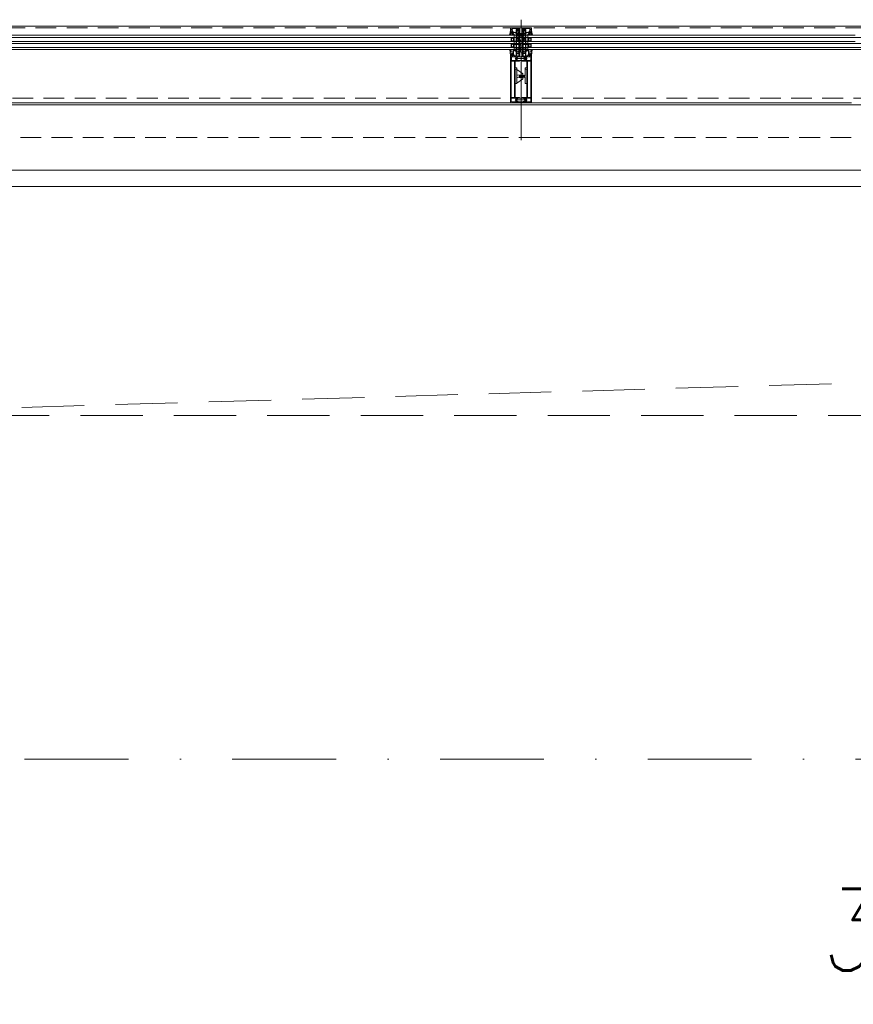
# Model space of a CAD drawing. Header units: millimetres. Extents: x 213386 to 506888, y 183055 to 450952.
# Tile 237 of 256: x 374327 to 376876, y 304983 to 307992. Entities that reach past the tile are written whole.
import ezdxf

# ---------------------------------------------------------------- set-up
doc = ezdxf.new("R2010")
doc.units = ezdxf.units.MM
doc.linetypes.add('ČERCHOVANÁ', pattern=[25.4, 12.7, -6.35, 0, -6.35])
doc.linetypes.add('ČÁRKOVANÁ', pattern=[19.05, 12.7, -6.35])
for name, color, linetype, lineweight in [('FASÁDA DETAILNÍ', 255, 'Continuous', 0), ('KOTY', 255, 'Continuous', 0), ('NOVA', 255, 'Continuous', 0), ('OSY', 255, 'Continuous', 0), ('POPIS2', 255, 'Continuous', 0), ('TENKA', 255, 'Continuous', 0)]:
    doc.layers.add(name, color=color, linetype=linetype, lineweight=lineweight)
doc.layers.add('PLOCHY K PRONÁJMU', color=255, linetype='Continuous', lineweight=0, plot=False)
doc.layers.get('KOTY').off()
doc.styles.add('CS-ROMANS', font='romans.shx', dxfattribs={"width": 0.75, "oblique": 5})

# ---------------------------------------------------------------- blocks, each defined once
blk = doc.blocks.new('NOVÁ PODLAHA')
at = {"layer": 'NOVA', "linetype": 'ČÁRKOVANÁ', "ltscale": 15}
blk.add_line((0, 22050), (25700, 22800), dxfattribs=at)
at = {"layer": 'NOVA'}
blk.add_line((500, 22800), (25200, 22800), dxfattribs=at)
blk.add_lwpolyline([(0, 16457.5), (0, 22800), (25700, 22800), (25700, 16457.5)], dxfattribs=at)
at = {"layer": 'NOVA', "linetype": 'ČÁRKOVANÁ', "ltscale": 15}
blk.add_lwpolyline([(750, 22050), (24950, 22050), (24950, 750), (750, 750)], close=True, dxfattribs=at)
blk = doc.blocks.new('244748_a')
blk.add_lwpolyline([(8.3, -1.7, 0.082248), (6.3, -0.9, -1.09695), (6.9, -0.1, -0.315353), (11.3, -5.2, -0.480529), (10.9, -5.6), (4.3, -5.6), (4.1, -5.5), (-16.5, -5.5), (-16.7, -5.6), (-20.4, -5.6, 0.574019), (-21.9, -4.8), (-23, -5.4, 0.524827), (-23, -5.9), (-21.9, -6.5, 0.574021), (-20.4, -5.7), (-16.7, -5.7), (-16.5, -5.9), (4.1, -5.9), (4.3, -5.7), (10.9, -5.7, -0.480529), (11.3, -6.1, -0.326229), (6.9, -11.1, -1.09695), (6.3, -10.3, 0.081457), (8.3, -9.6, 0.599203), (7.5, -8.1), (5.5, -8.1, 0.198965), (5.2, -8.2), (2.2, -11.2), (0.9, -12, -0.738038), (0.5, -11.6), (0.9, -11, 1), (0.3, -10.7), (0, -11.3), (-1, -11.3, 0.619205), (-1.4, -12.1), (-1.3, -12.4, -0.808139), (-2, -13), (-3.6, -11.4, 0.198906), (-4.3, -11.2), (-15, -11.2, -0.198936), (-16.8, -10.4), (-19, -8.2, 0.198942), (-19.3, -8.1), (-20.7, -8.1, 0.500217), (-21.1, -8.7, 0.122037), (-18.5, -10.3, -1.093735), (-19.1, -11.1, -0.240768), (-23.7, -6.1, -0.106226), (-23.7, -5.2, -0.256232), (-19, -0.1, -1.093735), (-18.4, -0.9, 0.116856), (-21.1, -2.6, 0.500217), (-20.7, -3.3), (-19.3, -3.3, 0.198942), (-19, -3.1), (-16.8, -0.9, -0.198936), (-15, -0.2), (-4.3, -0.2, 0.198907), (-3.6, 0.1), (-2, 1.7, -0.808139), (-1.3, 1.1), (-1.4, 0.8, 0.619205), (-1, 0), (0, 0), (0.3, -0.6, 1), (0.9, -0.3), (0.5, 0.3, -0.738038), (0.9, 0.7), (2.2, -0.2), (5.2, -3.1, 0.198965), (5.5, -3.3), (7.5, -3.3, 0.599203)], format="xyb", close=True)
blk = doc.blocks.new('236134_0100_s_v')
for points in [[(22.8, -23), (22.8, -5), (42, -5, 0.414214), (43, -4), (43, -1, 0.414214), (42, 0), (1, 0, 0.414214), (0, -1), (0, -4, 0.414214), (1, -5), (20.2, -5), (20.2, -23)], [(15, -5, -0.414214), (19, -9), (19, -16.6, 0.165764), (19.5, -23), (23.5, -23, 0.165764), (24, -16.6), (24, -9, -0.414214), (28, -5)]]:
    blk.add_lwpolyline(points, format="xyb")
blk = doc.blocks.new('236134_0200_s_v')
blk.add_lwpolyline([(42, 5), (1, 5, 0.414214), (0, 4), (0, 1, 0.414214), (1, 0), (42, 0, 0.414214), (43, 1), (43, 4, 0.414214)], format="xyb", close=True)
for points in [[(19.6, 5, -0.41166), (17.6, 7), (17.4, 22.2, 0.344217), (17.1, 22.7), (16, 23), (14, 23, 0.240828), (13.2, 22.6), (0.2, 4.6)], [(23.4, 5, 0.41166), (25.4, 7), (25.6, 22.2, -0.344217), (25.9, 22.7), (27, 23), (29, 23, -0.240828), (29.8, 22.6), (42.8, 4.6)]]:
    blk.add_lwpolyline(points, format="xyb")
blk = doc.blocks.new('284336')
for points in [[(-0.7, -9.6), (-10, -9.6, 0.414511), (-10.5, -10.1), (-10.5, -15.5, -1), (-11.7, -15.5), (-11.7, -9.6), (-12.7, -8.9, -0.668884), (-12.6, -8.2), (-12, -8, 0.766384), (-12, -7.2), (-12.6, -7, -0.76831), (-12.6, -6.2), (-12, -6, 0.766384), (-12, -5.2), (-12.6, -5, -0.76831), (-12.6, -4.2), (-12, -4, 0.766384), (-12, -3.2), (-12.6, -3, -0.877523), (-12.5, -2.2), (-12.1, -2.2, 0.698129), (-11.8, -1.5, -0.220231), (-12.9, 0.8), (-12.9, 3.5, -0.157143), (-12.8, 3.7), (-12.7, 3.4, -0.067482), (-12.5, 2.5, 0.393136), (-8.7, -1), (-6.1, -1, -0.414214), (-5.6, -1.5), (-5.6, -2.2, -0.267949), (-5.9, -2.6), (-6.4, -2.9, 0.267949), (-6.6, -3.4), (-6.6, -5.8, 0.267949), (-6.4, -6.3), (-5.9, -6.6, -0.267949), (-5.6, -7), (-5.6, -8.1, 0.414215), (-5.1, -8.6), (-0.4, -8.6), (-0.4, -9.3, -0.414212), (-0.7, -9.6)], [(-0.4, 0), (-0.4, -2, 0.990243), (-0.4, -3), (0.9, -3, 0.414214), (1.2, -2.7), (1.2, -2.6, -0.668123), (1.7, -2.4), (2.7, -3.4, -0.199004), (2.9, -3.8), (2.9, -5.4, -0.199038), (2.7, -5.8), (1.7, -6.8, -0.668191), (1.2, -6.6), (1.2, -6.5, 0.414214), (0.9, -6.2), (-0.4, -6.2, 0.990269), (-0.4, -7.2), (-0.4, -8.6), (-5.1, -8.6, -0.414215), (-5.6, -8.1), (-5.6, -7, 0.267949), (-5.8, -6.6), (-6.3, -6.3, -0.267949), (-6.6, -5.8), (-6.6, -3.4, -0.267949), (-6.3, -3), (-5.8, -2.7, 0.267949), (-5.6, -2.2), (-5.6, -1.5, 0.414214), (-6.1, -1), (-8.7, -1, -0.393156), (-12.5, 2.5, 0.067572), (-12.7, 3.4), (-12.8, 3.7, -0.637545), (-12.1, 3.5), (-11.9, 2.5, 0.344315), (-10.1, 0.9), (0, 0.4, -0.406913), (0.4, 0), (-0.4, 0)], [(1.7, -4.3, 0.414235), (1.2, -3.8), (-0.7, -3.8, 0.414214), (-1.2, -4.3), (-1.2, -4.9, 0.414214), (-0.7, -5.4), (1.2, -5.4, 0.414235), (1.7, -4.9), (1.7, -4.3)]]:
    blk.add_lwpolyline(points, format="xyb", close=True)
blk = doc.blocks.new('433270')
blk.add_lwpolyline([(1, 0, 0.414364), (0, -1), (0, -1.4, 0.255924), (0.2, -1.8, -0.547723), (0.2, -3.2, 0.255924), (0, -3.6), (0, -14.6, 0.414214), (0.3, -14.9), (1.2, -14.9, 0.414214), (1.7, -14.4), (1.7, -10.3, -0.414214), (2, -10), (6, -10, 0.414248), (7, -9), (7, -7.7, 0.414179), (6.5, -7.2), (5.7, -7.2, 0.414232), (5.4, -7.5), (5.4, -8.2, -0.414198), (5.1, -8.5), (2.8, -8.5, -0.414204), (1.8, -7.5), (1.8, -4.5, -0.147432), (2, -3.9, 0.147461), (2.4, -2.5), (2.4, -2.3, -0.414214), (2.9, -1.8), (21.9, -1.8, -0.668178), (22.2, -2.7), (22.2, -2.7, 1), (21.6, -3.3), (21.5, -3.4, 0.198912), (21.4, -3.7), (21.4, -4, 0.414214), (22.1, -4.7), (22.4, -4.7, 0.576988), (22.6, -4.3, -0.311246), (24.6, -4.3, 0.576988), (24.8, -4.7), (25.3, -4.7, -0.260065), (25.3, -6.6), (24.8, -6.6, 0.576988), (24.6, -7.1, -0.311246), (22.6, -7.1, 0.576988), (22.4, -6.6), (22.1, -6.6, 0.414214), (21.4, -7.3), (21.4, -7.6, 0.267949), (21.6, -8), (21.9, -8.2, -0.637047), (21.7, -10), (19.8, -10.7, 0.315299), (19.5, -11.2), (19.5, -11.5, 0.520567), (20.2, -12), (22.8, -11, -0.520567), (23.5, -11.5), (23.5, -12.5, 0.414062), (24, -13), (25, -13, 0.414186), (25.5, -12.5), (25.5, -11.5, -0.414182), (26, -11), (27, -11, 0.414214), (27.5, -10.5), (27.5, -0.5, 0.414214), (27, 0), (1, 0)], format="xyb", close=True)
blk = doc.blocks.new('284325')
for points in [[(0.8, -5.2, -0.560316), (0.9, -4.7), (1.9, -4.4, 0.3153), (2.1, -4.1), (2.1, -1.9, 0.451558), (1.8, -1.6), (0.9, -1.7, -0.399586), (0.6, -1.5), (0.3, -0.1, -0.415977), (0.5, 0.3, 0.024107), (6.1, 1.2, 0.076636), (9, 2.3, -0.577615), (10.8, 1.3), (10, 1.4, 0.283171), (9.1, 0.9, -0.168429), (7.1, -0.7), (5.9, -1.2, 0.315302), (5.2, -2.1), (5.2, -4.2, 0.269719), (6.8, -6.8, -0.194797), (10.2, -11.5, -0.342663), (9.2, -11.2, 0.119207), (5.4, -7.6, 0.578571), (3.6, -8.6), (3.6, -11.8, 0.176415), (6.2, -18.7, -1), (5.2, -19.5, -0.176415), (2.4, -11.8), (2.4, -8.9, 0.208286), (0.8, -5.2)], [(9, -6.7), (10.3, -8.8, -0.134555), (10.8, -10.6, -0.339795), (10.2, -11.5, 0.194788), (6.8, -6.8, -0.269736), (5.2, -4.2), (5.2, -2.1, -0.315302), (5.9, -1.2), (7.1, -0.7, 0.168429), (9.1, 0.9, -0.283167), (10, 1.4), (10.8, 1.3), (10.8, -0.7, -0.070852), (10.7, -1.3), (9.9, -3.9, -0.241839), (9.1, -4.8), (7.9, -5.2, 0.836024), (8.1, -6.2), (8.1, -6.2, -0.255349), (9, -6.7)]]:
    blk.add_lwpolyline(points, format="xyb", close=True)
blk = doc.blocks.new('288126')
for points in [[(-16.5, 0), (16.5, 0)], [(-21.4, -6.3), (-17.8, -3.7)], [(-14.7, -4.5), (-19.9, -8.3)], [(-17, -2.1), (-17, -0.5)], [(-8.8, -4.3), (-14.1, -4.3)], [(-11, -6.3), (-8.7, -4.7)], [(-4.3, -4.5), (-9.5, -8.3)], [(1.8, -4.3), (-3.7, -4.3)], [(-0.4, -6.4), (1.9, -4.7)], [(6.3, -4.5), (1.1, -8.4)], [(12.2, -4.3), (6.9, -4.3)], [(10, -6.4), (12.3, -4.7)], [(16.6, -4.6), (11.5, -8.4)], [(17, -0.5), (17, -3.8)]]:
    blk.add_lwpolyline(points)
for centre, radius, start, end in [((16.5, -0.5), 0.5, 0, 90), ((-20.6, -7.3), 1.25, 126.7059, 306.7059), ((-16.5, -0.5), 0.5, 90, 180), ((-10.2, -7.3), 1.25, 126.7059, 306.7059), ((0.4, -7.4), 1.25, 126.7059, 306.7059), ((10.8, -7.4), 1.25, 126.7059, 306.7059), ((16, -3.8), 1, 306.7059, 0)]:
    blk.add_arc(centre, radius, start, end)
at = {"extrusion": (0, 0, -1)}
for centre, radius, start, end in [((19, -2.1), 2, 180, 233.2941), ((14.1, -5.3), 1, 53.2941, 90), ((8.8, -4.5), 0.2, 90, 233.2941), ((3.7, -5.3), 1, 53.2941, 90), ((-1.8, -4.5), 0.2, 90, 233.2941), ((-6.9, -5.3), 1, 53.2941, 90), ((-12.2, -4.5), 0.2, 90, 233.2941)]:
    blk.add_arc(centre, radius, start, end, dxfattribs=at)
blk = doc.blocks.new('246426')
for points in [[(-1.8, 0.6), (-2.9, -0.4, 0.198926), (-3.2, -1.1), (-3.2, -2.3, 0.198926), (-2.9, -3), (-1.8, -4, 0.637051), (-1.5, -3.9), (-1.5, -3.4), (-0.3, -3.4, -0.41484), (0, -3.7), (0, -5.2, 0.414232), (0.5, -5.7), (2.1, -5.7, 0.071862), (2.2, -5.7, 0.157876), (3.7, -4.6, 0.360336), (3.5, 2.4, 0.964062), (2.5, 1.5, -0.403385), (2.3, -4.3, -0.190964), (2.1, -4.4), (1.7, -4.4, -0.414214), (1.2, -3.9), (1.2, 1.3, 0.414201), (0.2, 2.3), (0, 2.3), (0, 0.3, -0.414214), (-0.3, 0), (-1.5, 0), (-1.5, 0.5, 0.637051), (-1.8, 0.6)], [(-2.3, -1.4, -0.414214), (-1.9, -1), (-0.4, -1, -0.414214), (0, -1.4), (0, -2, -0.414214), (-0.4, -2.4), (-1.9, -2.4, -0.414214), (-2.3, -2), (-2.3, -1.4)]]:
    blk.add_lwpolyline(points, format="xyb", close=True)

msp = doc.modelspace()

# ---------------------------------------------------------------- linework, layer by layer
at = {"layer": 'FASÁDA DETAILNÍ'}
for p, q in [((375859.6, 307992.1), (375859.6, 307623.9)), ((374022.1, 307945.2), (376881.1, 307945.2)), ((375839.1, 307937.2), (375839.1, 307945.2)), ((375880.1, 307937.2), (375880.1, 307945.2)), ((376922.1, 307937.2), (374022.1, 307937.2)), ((374022.1, 307925.2), (376881.1, 307925.2)), ((376922.1, 307919.2), (374022.1, 307919.2)), ((375839.1, 307919.2), (375839.1, 307925.2)), ((375844.6, 307925.2), (375844.6, 307925.2)), ((375844.6, 307919.2), (375844.6, 307919.2)), ((375880.1, 307919.2), (375880.1, 307925.2)), ((374022.1, 307907.2), (376922.1, 307907.2)), ((378834.7, 307901.2), (374022.1, 307901.2)), ((375839.1, 307901.2), (375839.1, 307907.2)), ((375880.1, 307901.2), (375880.1, 307907.2)), ((376870.1, 307738.2), (374033.1, 307738.2))]:
    msp.add_line(p, q, dxfattribs=at)
for points in [[(399616.6, 284292.2), (373036.6, 284292.2), (373036.6, 307972.2), (399616.6, 307972.2)], [(375829.1, 307926.2), (375835.1, 307926.2), (375837.1, 307928.2), (375837.1, 307934.2), (375835.1, 307936.2), (375829.1, 307936.2), (375829.1, 307931.7), (375829.6, 307931.7), (375829.6, 307930.7), (375829.1, 307930.7)], [(375829.1, 307908.2), (375835.1, 307908.2), (375837.1, 307910.2), (375837.1, 307916.2), (375835.1, 307918.2), (375829.1, 307918.2), (375829.1, 307913.7), (375829.6, 307913.7), (375829.6, 307912.7), (375829.1, 307912.7)], [(375830.1, 307935.2), (375830.1, 307927.2), (375834.7, 307927.2), (375836.1, 307928.6), (375836.1, 307933.6), (375834.7, 307935.2)], [(375830.1, 307917.2), (375830.1, 307909.2), (375834.7, 307909.2), (375836.1, 307910.6), (375836.1, 307915.6), (375834.7, 307917.2)], [(375890.1, 307926.2), (375884.1, 307926.2), (375882.1, 307928.2), (375882.1, 307934.2), (375884.1, 307936.2), (375890.1, 307936.2), (375890.1, 307931.7), (375889.6, 307931.7), (375889.6, 307930.7), (375890.1, 307930.7)], [(375890.1, 307908.2), (375884.1, 307908.2), (375882.1, 307910.2), (375882.1, 307916.2), (375884.1, 307918.2), (375890.1, 307918.2), (375890.1, 307913.7), (375889.6, 307913.7), (375889.6, 307912.7), (375890.1, 307912.7)], [(375889.1, 307935.2), (375889.1, 307927.2), (375884.6, 307927.2), (375883.1, 307928.6), (375883.1, 307933.6), (375884.6, 307935.2)], [(375889.1, 307917.2), (375889.1, 307909.2), (375884.6, 307909.2), (375883.1, 307910.6), (375883.1, 307915.6), (375884.6, 307917.2)], [(399376.6, 284532.2), (373276.6, 284532.2), (373276.6, 307732.2), (399376.6, 307732.2)], [(399176.6, 284732.2), (373476.6, 284732.2), (373476.6, 307532.2), (399176.6, 307532.2)]]:
    msp.add_lwpolyline(points, close=True, dxfattribs=at)
at = {"layer": 'FASÁDA DETAILNÍ', "linetype": 'ČÁRKOVANÁ', "ltscale": 5}
msp.add_lwpolyline([(399611.6, 284297.2), (373041.6, 284297.2), (373041.6, 307967.2), (399611.6, 307967.2)], close=True, dxfattribs=at)
at = {"layer": 'FASÁDA DETAILNÍ'}
for points in [[(375854.6, 307932.7), (375854.6, 307943.7, 0.414426), (375854.1, 307944.2), (375853.6, 307944.2), (375853.6, 307943.2), (375852.1, 307943.2, -0.414214), (375851.1, 307944.2), (375851.1, 307945.7, -0.399985), (375851.1, 307946.7), (375851.1, 307948.2, -0.414214), (375852.1, 307949.2), (375853.6, 307949.2), (375853.6, 307948.2), (375854.1, 307948.2, 0.414456), (375854.6, 307948.7), (375854.6, 307950, 0.413971), (375854.3, 307950.3), (375853.1, 307950.3, -0.414214), (375852.8, 307950.6), (375852.8, 307953.6), (375851.8, 307953.6, 0.414214), (375851.3, 307953.1), (375851.3, 307951.2, -0.414214), (375850.8, 307950.7), (375847.3, 307950.7, -0.414206), (375846.3, 307951.7), (375846.3, 307960, -0.414206), (375846.8, 307960.5), (375848.7, 307960.5, -0.414219), (375849.2, 307960), (375849.2, 307959.2, 0.414214), (375849.7, 307958.7), (375850.2, 307958.7, 0.414214), (375850.7, 307959.2), (375850.7, 307961, 0.414214), (375849.7, 307962), (375845.6, 307962, 0.414214), (375844.6, 307961), (375844.6, 307932.7), (375844.6, 307928.6, 0.57735), (375845.2, 307928.2), (375846.1, 307928.7), (375847.6, 307929.1, 0.488701), (375847.8, 307929.6), (375846.3, 307932), (375846.3, 307932.5, -0.432566), (375846.5, 307932.7), (375852.8, 307932.7, -0.548397), (375853, 307932.4), (375852, 307930, 0.425336), (375852.1, 307929.7), (375854.1, 307928.9, 0.531563), (375854.6, 307929.3), (375854.6, 307931.3, 0.231306), (375854.5, 307931.6, -0.306185), (375854.4, 307931.9), (375854.6, 307932.7)], [(375846.3, 307934.9), (375846.3, 307948.6, -0.414214), (375846.8, 307949.1), (375849, 307949.1, -0.414214), (375849.5, 307948.6), (375849.5, 307943.6, 0.411139), (375851.5, 307941.6), (375852.5, 307941.6, -0.414214), (375853, 307941.1), (375853, 307934.9, -0.414214), (375852.5, 307934.4), (375846.8, 307934.4, -0.414214), (375846.3, 307934.9)], [(375864.6, 307932.7), (375864.6, 307943.7, -0.414426), (375865.1, 307944.2), (375865.6, 307944.2), (375865.6, 307943.2), (375867.1, 307943.2, 0.414214), (375868.1, 307944.2), (375868.1, 307945.7, 0.399985), (375868.1, 307946.7), (375868.1, 307948.2, 0.414214), (375867.1, 307949.2), (375865.6, 307949.2), (375865.6, 307948.2), (375865.1, 307948.2, -0.414456), (375864.6, 307948.7), (375864.6, 307950, -0.413971), (375864.9, 307950.3), (375866.1, 307950.3, 0.414214), (375866.4, 307950.6), (375866.4, 307953.6), (375867.4, 307953.6, -0.414214), (375867.9, 307953.1), (375867.9, 307951.2, 0.414214), (375868.4, 307950.7), (375871.9, 307950.7, 0.414206), (375872.9, 307951.7), (375872.9, 307960, 0.414206), (375872.4, 307960.5), (375870.5, 307960.5, 0.414219), (375870, 307960), (375870, 307959.2, -0.414214), (375869.5, 307958.7), (375869, 307958.7, -0.414214), (375868.5, 307959.2), (375868.5, 307961, -0.414214), (375869.5, 307962), (375873.6, 307962, -0.414214), (375874.6, 307961), (375874.6, 307932.7), (375874.6, 307928.6, -0.57735), (375874, 307928.2), (375873.2, 307928.7), (375871.7, 307929.1, -0.488701), (375871.5, 307929.6), (375872.9, 307932), (375872.9, 307932.5, 0.432566), (375872.7, 307932.7), (375866.4, 307932.7, 0.548397), (375866.2, 307932.4), (375867.3, 307930, -0.425336), (375867.2, 307929.7), (375865.2, 307928.9, -0.531563), (375864.6, 307929.3), (375864.6, 307931.3, -0.231306), (375864.8, 307931.6, 0.306185), (375864.9, 307931.9), (375864.6, 307932.7)], [(375872.9, 307934.9), (375872.9, 307948.6, 0.414214), (375872.4, 307949.1), (375870.2, 307949.1, 0.414214), (375869.7, 307948.6), (375869.7, 307943.6, -0.411139), (375867.7, 307941.6), (375866.7, 307941.6, 0.414214), (375866.2, 307941.1), (375866.2, 307934.9, 0.414214), (375866.7, 307934.4), (375872.4, 307934.4, 0.414214), (375872.9, 307934.9)], [(375854.6, 307894.5), (375854.6, 307906.4), (375854.6, 307928.3, 0.305837), (375854.3, 307928.8), (375852, 307929.7, -0.425336), (375851.9, 307930), (375852.6, 307931.6, 0.543753), (375852, 307932.6), (375847.1, 307932.6, 0.578182), (375846.5, 307931.7), (375847.8, 307929.6, -0.488505), (375847.6, 307929.1), (375846.1, 307928.7), (375844.8, 307927.9, 0.282478), (375844.6, 307927.6), (375844.6, 307927.2, -1.447009), (375844.5, 307926.8), (375841.5, 307926.8, 1), (375841.5, 307926), (375844.5, 307926, -1.447009), (375844.6, 307925.7), (375844.6, 307917.2, -1.447009), (375844.5, 307916.8), (375841.5, 307916.8, 1), (375841.5, 307916), (375844.5, 307916, -1.447009), (375844.6, 307915.7), (375844.6, 307907.2, -1.447009), (375844.5, 307906.8), (375841.5, 307906.8, 1), (375841.5, 307906), (375844.5, 307906, -1.447009), (375844.6, 307905.7), (375844.6, 307897.1, -1.447009), (375844.5, 307896.8), (375841.5, 307896.8, 1), (375841.5, 307896), (375844.5, 307896, -1.447009), (375844.6, 307895.6), (375844.6, 307895.2, 0.282478), (375844.8, 307894.9), (375846.1, 307894.1), (375847.6, 307893.7, -0.488505), (375847.8, 307893.3), (375846.5, 307891.1, 0.578182), (375847.1, 307890.2), (375852, 307890.2, 0.543753), (375852.6, 307891.2), (375851.9, 307892.8, -0.425336), (375852, 307893.1), (375854.3, 307894, 0.305837), (375854.6, 307894.5)], [(375853, 307925.6), (375853, 307918.7, -0.414218), (375852, 307917.7), (375847.2, 307917.7, -0.414218), (375846.2, 307918.7), (375846.2, 307925.1, -0.305619), (375847.2, 307926.5), (375849.1, 307927.2, -0.176429), (375851.2, 307927.3), (375852, 307927, -0.324916), (375853, 307925.6)], [(375853, 307915.4), (375853, 307907.4, -0.414214), (375852, 307906.4), (375847.2, 307906.4, -0.414214), (375846.2, 307907.4), (375846.2, 307915.4, -0.414214), (375847.2, 307916.4), (375852, 307916.4, -0.414214), (375853, 307915.4)], [(375864.6, 307894.5), (375864.6, 307906.4), (375864.6, 307928.3, -0.305837), (375865, 307928.8), (375867.2, 307929.7, 0.425336), (375867.3, 307930), (375866.6, 307931.6, -0.543753), (375867.3, 307932.6), (375872.2, 307932.6, -0.578182), (375872.7, 307931.7), (375871.5, 307929.6, 0.488505), (375871.7, 307929.1), (375873.2, 307928.7), (375874.5, 307927.9, -0.282478), (375874.6, 307927.6), (375874.6, 307927.2, 1.447009), (375874.8, 307926.8), (375877.7, 307926.8, -1), (375877.7, 307926), (375874.8, 307926, 1.447009), (375874.6, 307925.7), (375874.6, 307917.2, 1.447009), (375874.8, 307916.8), (375877.7, 307916.8, -1), (375877.7, 307916), (375874.8, 307916, 1.447009), (375874.6, 307915.7), (375874.6, 307907.2, 1.447009), (375874.8, 307906.8), (375877.7, 307906.8, -1), (375877.7, 307906), (375874.8, 307906, 1.447009), (375874.6, 307905.7), (375874.6, 307897.1, 1.447009), (375874.8, 307896.8), (375877.7, 307896.8, -1), (375877.7, 307896), (375874.8, 307896, 1.447009), (375874.6, 307895.6), (375874.6, 307895.2, -0.282478), (375874.5, 307894.9), (375873.2, 307894.1), (375871.7, 307893.7, 0.488505), (375871.5, 307893.3), (375872.7, 307891.1, -0.578182), (375872.2, 307890.2), (375867.3, 307890.2, -0.543753), (375866.6, 307891.2), (375867.3, 307892.8, 0.425336), (375867.2, 307893.1), (375865, 307894, -0.305837), (375864.6, 307894.5)], [(375866.2, 307925.6), (375866.2, 307918.7, 0.414218), (375867.2, 307917.7), (375872, 307917.7, 0.414218), (375873, 307918.7), (375873, 307925.1, 0.305619), (375872.1, 307926.5), (375870.2, 307927.2, 0.176429), (375868.1, 307927.3), (375867.3, 307927, 0.324916), (375866.2, 307925.6)], [(375866.2, 307915.4), (375866.2, 307907.4, 0.414214), (375867.2, 307906.4), (375872, 307906.4, 0.414214), (375873, 307907.4), (375873, 307915.4, 0.414214), (375872, 307916.4), (375867.2, 307916.4, 0.414214), (375866.2, 307915.4)], [(375827.1, 307739.2), (375827.1, 307887.7, -0.414214), (375827.6, 307888.2), (375828.9, 307888.2, -0.41422), (375829.4, 307887.7), (375829.4, 307887.2), (375828.4, 307887.2), (375828.4, 307882.7, 0.414214), (375829.4, 307881.7), (375834.1, 307881.7, 0.414214), (375835.1, 307882.7), (375835.1, 307887.2), (375833.4, 307887.2), (375833.4, 307887.7, -0.414201), (375833.9, 307888.2), (375835.9, 307888.2, -0.414214), (375836.4, 307887.7), (375836.4, 307885.5, 0.414214), (375836.9, 307885), (375838.7, 307885), (375838.7, 307883.8), (375837.5, 307883.8), (375837.5, 307882, 0.414214), (375837.8, 307881.7), (375843.1, 307881.7, 0.414167), (375844.6, 307883.2), (375844.6, 307890.2), (375844.6, 307894.3, -0.57735), (375845.2, 307894.6), (375846.1, 307894.1), (375847.6, 307893.7, -0.488701), (375847.8, 307893.2), (375846.3, 307890.8), (375846.3, 307890.3, 0.432566), (375846.5, 307890.2), (375852.8, 307890.2, 0.548397), (375853, 307890.4), (375852, 307892.8, -0.425336), (375852.1, 307893.1), (375854.1, 307893.9, -0.531563), (375854.6, 307893.5), (375854.6, 307891.5, -0.231306), (375854.5, 307891.2, 0.306185), (375854.4, 307890.9), (375854.6, 307890.2), (375854.6, 307879.6, -0.414214), (375853.6, 307878.6), (375853.1, 307878.6), (375853.1, 307879.4), (375851.6, 307879.4), (375850.5, 307878.8, -0.13165), (375850, 307878.7), (375831.6, 307878.7, 0.414214), (375830.1, 307877.2), (375830.1, 307873.7, 0.399985), (375830.1, 307872.7), (375830.1, 307869, 0.414214), (375831.6, 307867.5), (375850, 307867.5, -0.13165), (375850.5, 307867.3), (375851.6, 307866.7), (375853.1, 307866.7), (375853.1, 307867.5), (375853.6, 307867.5, -0.414214), (375854.6, 307866.5), (375854.6, 307866, -0.414214), (375854.1, 307865.5), (375842.5, 307865.5, 0.414214), (375842, 307865), (375842, 307857.6, 0.399985), (375842, 307856.6), (375842, 307845, 0.414214), (375842.5, 307844.5), (375846.1, 307844.5, -0.414214), (375846.6, 307844), (375846.6, 307841, -0.414214), (375846.1, 307840.5), (375842.5, 307840.5, 0.414214), (375842, 307840), (375842, 307832.7, 0.38324), (375842, 307831.7), (375842, 307806.2, 0.38324), (375842, 307805.2), (375842, 307789.7, 0.38324), (375842, 307788.7), (375842, 307763.2, 0.38324), (375842, 307762.2), (375842, 307754.9, 0.414214), (375842.5, 307754.4), (375854.1, 307754.4, -0.414214), (375854.6, 307753.9), (375854.6, 307753.4, -0.414214), (375853.6, 307752.4), (375853.1, 307752.4), (375853.1, 307753.2), (375851.6, 307753.2), (375850.5, 307752.5, -0.116937), (375850, 307752.4), (375831.1, 307752.4, 0.414232), (375829.6, 307750.9), (375829.6, 307747.1, 0.399985), (375829.6, 307746.1), (375829.6, 307742.7, 0.414232), (375831.1, 307741.2), (375850, 307741.2, -0.116937), (375850.5, 307741), (375851.6, 307740.4), (375853.1, 307740.4), (375853.1, 307741.2), (375853.6, 307741.2, -0.414214), (375854.6, 307740.2), (375854.6, 307739.2, -0.414214), (375853.6, 307738.2), (375828.1, 307738.2, -0.414214), (375827.1, 307739.2)], [(375853, 307904.1), (375853, 307897.2, -0.324916), (375852, 307895.8), (375851.2, 307895.5, -0.176429), (375849.1, 307895.6), (375847.2, 307896.4, -0.305619), (375846.2, 307897.7), (375846.2, 307904.1, -0.414218), (375847.2, 307905.1), (375852, 307905.1, -0.414218), (375853, 307904.1)], [(375852.5, 307880.9, 0.414214), (375853, 307881.4), (375853, 307887.9, 0.414214), (375852.5, 307888.4), (375846.8, 307888.4, 0.414214), (375846.3, 307887.9), (375846.3, 307881.4, 0.414214), (375846.8, 307880.9), (375852.5, 307880.9)], [(375892.1, 307739.2), (375892.1, 307887.7, 0.414214), (375891.6, 307888.2), (375890.3, 307888.2, 0.41422), (375889.8, 307887.7), (375889.8, 307887.2), (375890.8, 307887.2), (375890.8, 307882.7, -0.414214), (375889.8, 307881.7), (375885.1, 307881.7, -0.414214), (375884.1, 307882.7), (375884.1, 307887.2), (375885.8, 307887.2), (375885.8, 307887.7, 0.414201), (375885.3, 307888.2), (375883.3, 307888.2, 0.414214), (375882.8, 307887.7), (375882.8, 307885.5, -0.414214), (375882.3, 307885), (375880.5, 307885), (375880.5, 307883.8), (375881.7, 307883.8), (375881.7, 307882, -0.414214), (375881.4, 307881.7), (375876.1, 307881.7, -0.414167), (375874.6, 307883.2), (375874.6, 307890.2), (375874.6, 307894.3, 0.57735), (375874, 307894.6), (375873.2, 307894.1), (375871.7, 307893.7, 0.488701), (375871.5, 307893.2), (375872.9, 307890.8), (375872.9, 307890.3, -0.432566), (375872.7, 307890.2), (375866.4, 307890.2, -0.548397), (375866.2, 307890.4), (375867.3, 307892.8, 0.425336), (375867.2, 307893.1), (375865.2, 307893.9, 0.531563), (375864.6, 307893.5), (375864.6, 307891.5, 0.231306), (375864.8, 307891.2, -0.306185), (375864.9, 307890.9), (375864.6, 307890.2), (375864.6, 307879.6, 0.414214), (375865.6, 307878.6), (375866.1, 307878.6), (375866.1, 307879.4), (375867.6, 307879.4), (375868.8, 307878.8, 0.13165), (375869.3, 307878.7), (375887.6, 307878.7, -0.414214), (375889.1, 307877.2), (375889.1, 307873.7, -0.399985), (375889.1, 307872.7), (375889.1, 307869, -0.414214), (375887.6, 307867.5), (375869.3, 307867.5, 0.13165), (375868.8, 307867.3), (375867.6, 307866.7), (375866.1, 307866.7), (375866.1, 307867.5), (375865.6, 307867.5, 0.414214), (375864.6, 307866.5), (375864.6, 307866, 0.414214), (375865.1, 307865.5), (375876.7, 307865.5, -0.414214), (375877.2, 307865), (375877.2, 307857.6, -0.399985), (375877.2, 307856.6), (375877.2, 307845, -0.414214), (375876.7, 307844.5), (375873.1, 307844.5, 0.414214), (375872.6, 307844), (375872.6, 307841, 0.414214), (375873.1, 307840.5), (375876.7, 307840.5, -0.414214), (375877.2, 307840), (375877.2, 307832.7, -0.38324), (375877.2, 307831.7), (375877.2, 307806.2, -0.38324), (375877.2, 307805.2), (375877.2, 307789.7, -0.38324), (375877.2, 307788.7), (375877.2, 307763.2, -0.38324), (375877.2, 307762.2), (375877.2, 307754.9, -0.414214), (375876.7, 307754.4), (375865.1, 307754.4, 0.414214), (375864.6, 307753.9), (375864.6, 307753.4, 0.414214), (375865.6, 307752.4), (375866.1, 307752.4), (375866.1, 307753.2), (375867.6, 307753.2), (375868.8, 307752.5, 0.116937), (375869.3, 307752.4), (375888.1, 307752.4, -0.414232), (375889.6, 307750.9), (375889.6, 307747.1, -0.399985), (375889.6, 307746.1), (375889.6, 307742.7, -0.414232), (375888.1, 307741.2), (375869.3, 307741.2, 0.116937), (375868.8, 307741), (375867.6, 307740.4), (375866.1, 307740.4), (375866.1, 307741.2), (375865.6, 307741.2, 0.414214), (375864.6, 307740.2), (375864.6, 307739.2, 0.414214), (375865.6, 307738.2), (375891.1, 307738.2, 0.414214), (375892.1, 307739.2)], [(375866.2, 307904.1), (375866.2, 307897.2, 0.324916), (375867.3, 307895.8), (375868.1, 307895.5, 0.176429), (375870.2, 307895.6), (375872.1, 307896.4, 0.305619), (375873, 307897.7), (375873, 307904.1, 0.414218), (375872, 307905.1), (375867.2, 307905.1, 0.414218), (375866.2, 307904.1)], [(375866.7, 307880.9, -0.414214), (375866.2, 307881.4), (375866.2, 307887.9, -0.414214), (375866.7, 307888.4), (375872.4, 307888.4, -0.414214), (375872.9, 307887.9), (375872.9, 307881.4, -0.414214), (375872.4, 307880.9), (375866.7, 307880.9)], [(375829.2, 307865), (375829.2, 307754.9, 0.414214), (375829.7, 307754.4), (375839.4, 307754.4, 0.414214), (375839.9, 307754.9), (375839.9, 307865, 0.414214), (375839.4, 307865.5), (375829.7, 307865.5, 0.414214), (375829.2, 307865)], [(375890, 307865), (375890, 307754.9, -0.414214), (375889.5, 307754.4), (375879.8, 307754.4, -0.414214), (375879.3, 307754.9), (375879.3, 307865, -0.414214), (375879.8, 307865.5), (375889.5, 307865.5, -0.414214), (375890, 307865)]]:
    msp.add_lwpolyline(points, format="xyb", close=True, dxfattribs=at)
at = {"layer": 'FASÁDA DETAILNÍ', "color": 7, "linetype": 'ČÁRKOVANÁ', "ltscale": 5}
for points in [[(399396.6, 284512.2), (373256.6, 284512.2), (373256.6, 307752.2), (399396.6, 307752.2)], [(399276.6, 284632.2), (373376.6, 284632.2), (373376.6, 307632.2), (399276.6, 307632.2)]]:
    msp.add_lwpolyline(points, close=True, dxfattribs=at)
at = {"layer": 'FASÁDA DETAILNÍ'}
for centre, radius, start, end in [((375831.3, 307936.7), 0.596, 303.0366, 56.9634), ((375831.3, 307925.7), 0.596, 303.0366, 56.9634), ((375831.3, 307918.7), 0.596, 303.0366, 56.9634), ((375831.6, 307936.7), 0.596, 303.0366, 56.9634), ((375831.6, 307925.7), 0.596, 303.0366, 56.9634), ((375831.6, 307918.7), 0.596, 303.0366, 56.9634), ((375831.9, 307936.7), 0.596, 303.0366, 56.9634), ((375831.9, 307925.7), 0.596, 303.0366, 56.9634), ((375831.9, 307918.7), 0.596, 303.0366, 56.9634), ((375832.2, 307936.7), 0.596, 303.0366, 56.9634), ((375832.2, 307925.7), 0.596, 303.0366, 56.9634), ((375832.2, 307918.7), 0.596, 303.0366, 56.9634), ((375832.4, 307936.7), 0.596, 303.0366, 56.9634), ((375832.4, 307925.7), 0.596, 303.0366, 56.9634), ((375832.4, 307918.7), 0.596, 303.0366, 56.9634), ((375832.7, 307936.7), 0.596, 303.0366, 56.9634), ((375832.7, 307925.7), 0.596, 303.0366, 56.9634), ((375832.7, 307918.7), 0.596, 303.0366, 56.9634), ((375833, 307936.7), 0.596, 303.0366, 56.9634), ((375833, 307925.7), 0.596, 303.0366, 56.9634), ((375833, 307918.7), 0.596, 303.0366, 56.9634), ((375833.3, 307936.7), 0.596, 303.0366, 56.9634), ((375833.3, 307925.7), 0.596, 303.0366, 56.9634), ((375833.3, 307918.7), 0.596, 303.0366, 56.9634), ((375833.6, 307936.7), 0.596, 303.0366, 56.9634), ((375833.6, 307925.7), 0.596, 303.0366, 56.9634), ((375833.6, 307918.7), 0.596, 303.0366, 56.9634), ((375833.9, 307936.7), 0.596, 303.0366, 56.9634), ((375833.9, 307925.7), 0.596, 303.0366, 56.9634), ((375833.9, 307918.7), 0.596, 303.0366, 56.9634), ((375834.2, 307936.7), 0.596, 303.0366, 56.9634), ((375834.2, 307925.7), 0.596, 303.0366, 56.9634), ((375834.2, 307918.7), 0.596, 303.0366, 56.9634), ((375834.5, 307936.7), 0.596, 303.0366, 56.9634), ((375834.5, 307925.7), 0.596, 303.0366, 56.9634), ((375834.5, 307918.7), 0.596, 303.0366, 56.9634), ((375834.8, 307936.7), 0.596, 303.0366, 56.9634), ((375834.8, 307925.7), 0.596, 303.0366, 56.9634), ((375834.8, 307918.7), 0.596, 303.0366, 56.9634), ((375834.8, 307936.5), 0.879, 313.9949, 46.4964), ((375834.8, 307925.8), 0.879, 313.5036, 46.0051), ((375834.8, 307918.5), 0.879, 313.9949, 46.4964), ((375834.7, 307936.4), 1.26, 321.9656, 38.4996), ((375834.7, 307925.9), 1.26, 321.5004, 38.0344), ((375834.7, 307918.4), 1.26, 321.9656, 38.4996), ((375834.5, 307936.2), 1.71, 327.2949, 32.6857), ((375834.5, 307926.1), 1.71, 327.3143, 32.7051), ((375834.5, 307918.2), 1.71, 327.2949, 32.6857), ((375834.3, 307936.1), 2.25, 331.5273, 28.4028), ((375834.3, 307926.2), 2.25, 331.5972, 28.4727), ((375834.3, 307918.1), 2.25, 331.5273, 28.4028), ((375834, 307935.9), 2.9, 335.3067, 25.2952), ((375834, 307926.4), 2.9, 334.7048, 24.6933), ((375834, 307917.9), 2.9, 335.3067, 25.2952), ((375834, 307908.4), 2.9, 334.7048, 24.6933), ((375833.6, 307935.8), 3.55, 337.2938, 22.409), ((375833.6, 307926.5), 3.55, 337.591, 22.7062), ((375833.6, 307917.8), 3.55, 337.2938, 22.409), ((375833.6, 307908.5), 3.55, 337.591, 22.7062), ((375861, 307931.2), 22.7, 164.6728, 195.3272), ((375861, 307913.2), 22.7, 164.6728, 195.3272), ((375858.2, 307931.2), 22.7, 344.6728, 15.3272), ((375858.2, 307913.2), 22.7, 344.6728, 15.3272), ((375885.7, 307935.8), 3.55, 157.591, 202.7062), ((375885.7, 307926.5), 3.55, 157.2938, 202.409), ((375885.7, 307917.8), 3.55, 157.591, 202.7062), ((375885.7, 307908.5), 3.55, 157.2938, 202.409), ((375885.3, 307935.9), 2.9, 154.7048, 204.6933), ((375885.3, 307926.4), 2.9, 155.3067, 205.2952), ((375885.3, 307917.9), 2.9, 154.7048, 204.6933), ((375885.3, 307908.4), 2.9, 155.3067, 205.2952), ((375885, 307936.1), 2.25, 151.5972, 208.4727), ((375885, 307926.2), 2.25, 151.5273, 208.4028), ((375885, 307918.1), 2.25, 151.5972, 208.4727), ((375884.7, 307936.2), 1.71, 147.3143, 212.7051), ((375884.7, 307926.1), 1.71, 147.2949, 212.6857), ((375884.7, 307918.2), 1.71, 147.3143, 212.7051), ((375884.6, 307936.4), 1.26, 141.5004, 218.0344), ((375884.6, 307925.9), 1.26, 141.9656, 218.4996), ((375884.6, 307918.4), 1.26, 141.5004, 218.0344), ((375884.5, 307936.5), 0.879, 133.5036, 226.0051), ((375884.5, 307925.8), 0.879, 133.9949, 226.4964), ((375884.5, 307918.5), 0.879, 133.5036, 226.0051), ((375884.5, 307936.7), 0.596, 123.0366, 236.9634), ((375884.5, 307925.7), 0.596, 123.0366, 236.9634), ((375884.5, 307918.7), 0.596, 123.0366, 236.9634), ((375884.8, 307936.7), 0.596, 123.0366, 236.9634), ((375884.8, 307925.7), 0.596, 123.0366, 236.9634), ((375884.8, 307918.7), 0.596, 123.0366, 236.9634), ((375885.1, 307936.7), 0.596, 123.0366, 236.9634), ((375885.1, 307925.7), 0.596, 123.0366, 236.9634), ((375885.1, 307918.7), 0.596, 123.0366, 236.9634), ((375885.4, 307936.7), 0.596, 123.0366, 236.9634), ((375885.4, 307925.7), 0.596, 123.0366, 236.9634), ((375885.4, 307918.7), 0.596, 123.0366, 236.9634), ((375885.7, 307936.7), 0.596, 123.0366, 236.9634), ((375885.7, 307925.7), 0.596, 123.0366, 236.9634), ((375885.7, 307918.7), 0.596, 123.0366, 236.9634), ((375886, 307936.7), 0.596, 123.0366, 236.9634), ((375886, 307925.7), 0.596, 123.0366, 236.9634), ((375886, 307918.7), 0.596, 123.0366, 236.9634), ((375886.2, 307936.7), 0.596, 123.0366, 236.9634), ((375886.2, 307925.7), 0.596, 123.0366, 236.9634), ((375886.2, 307918.7), 0.596, 123.0366, 236.9634), ((375886.5, 307936.7), 0.596, 123.0366, 236.9634), ((375886.5, 307925.7), 0.596, 123.0366, 236.9634), ((375886.5, 307918.7), 0.596, 123.0366, 236.9634), ((375886.8, 307936.7), 0.596, 123.0366, 236.9634), ((375886.8, 307925.7), 0.596, 123.0366, 236.9634), ((375886.8, 307918.7), 0.596, 123.0366, 236.9634), ((375887.1, 307936.7), 0.596, 123.0366, 236.9634), ((375887.1, 307925.7), 0.596, 123.0366, 236.9634), ((375887.1, 307918.7), 0.596, 123.0366, 236.9634), ((375887.4, 307936.7), 0.596, 123.0366, 236.9634), ((375887.4, 307925.7), 0.596, 123.0366, 236.9634), ((375887.4, 307918.7), 0.596, 123.0366, 236.9634), ((375887.7, 307936.7), 0.596, 123.0366, 236.9634), ((375887.7, 307925.7), 0.596, 123.0366, 236.9634), ((375887.7, 307918.7), 0.596, 123.0366, 236.9634), ((375888, 307936.7), 0.596, 123.0366, 236.9634), ((375888, 307925.7), 0.596, 123.0366, 236.9634), ((375888, 307918.7), 0.596, 123.0366, 236.9634), ((375831.3, 307907.7), 0.596, 303.0366, 56.9634), ((375831.6, 307907.7), 0.596, 303.0366, 56.9634), ((375831.9, 307907.7), 0.596, 303.0366, 56.9634), ((375832.2, 307907.7), 0.596, 303.0366, 56.9634), ((375832.4, 307907.7), 0.596, 303.0366, 56.9634), ((375832.7, 307907.7), 0.596, 303.0366, 56.9634), ((375833, 307907.7), 0.596, 303.0366, 56.9634), ((375833.3, 307907.7), 0.596, 303.0366, 56.9634), ((375833.6, 307907.7), 0.596, 303.0366, 56.9634), ((375833.9, 307907.7), 0.596, 303.0366, 56.9634), ((375834.2, 307907.7), 0.596, 303.0366, 56.9634), ((375834.5, 307907.7), 0.596, 303.0366, 56.9634), ((375834.8, 307907.7), 0.596, 303.0366, 56.9634), ((375834.8, 307907.8), 0.879, 313.5036, 46.0051), ((375834.7, 307907.9), 1.26, 321.5004, 38.0344), ((375834.5, 307908.1), 1.71, 327.3143, 32.7051), ((375834.3, 307908.2), 2.25, 331.5972, 28.4727), ((375885, 307908.2), 2.25, 151.5273, 208.4028), ((375884.7, 307908.1), 1.71, 147.2949, 212.6857), ((375884.6, 307907.9), 1.26, 141.9656, 218.4996), ((375884.5, 307907.8), 0.879, 133.9949, 226.4964), ((375884.5, 307907.7), 0.596, 123.0366, 236.9634), ((375884.8, 307907.7), 0.596, 123.0366, 236.9634), ((375885.1, 307907.7), 0.596, 123.0366, 236.9634), ((375885.4, 307907.7), 0.596, 123.0366, 236.9634), ((375885.7, 307907.7), 0.596, 123.0366, 236.9634), ((375886, 307907.7), 0.596, 123.0366, 236.9634), ((375886.2, 307907.7), 0.596, 123.0366, 236.9634), ((375886.5, 307907.7), 0.596, 123.0366, 236.9634), ((375886.8, 307907.7), 0.596, 123.0366, 236.9634), ((375887.1, 307907.7), 0.596, 123.0366, 236.9634), ((375887.4, 307907.7), 0.596, 123.0366, 236.9634), ((375887.7, 307907.7), 0.596, 123.0366, 236.9634), ((375888, 307907.7), 0.596, 123.0366, 236.9634)]:
    msp.add_arc(centre, radius, start, end, dxfattribs=at)
at = {"layer": 'OSY', "linetype": 'ČERCHOVANÁ', "ltscale": 25}
msp.add_line((400063.2, 305732.2), (372424.2, 305732.2), dxfattribs=at)
msp.add_line((400063.2, 305732.2), (372424.2, 305732.2), dxfattribs=at)
at = {"layer": 'PLOCHY K PRONÁJMU', "ltscale": 5}
msp.add_lwpolyline([(373526.6, 307482.2), (399126.6, 307482.2), (399126.6, 284782.2), (373526.6, 284782.2)], close=True, dxfattribs=at)
msp.add_lwpolyline([(373526.6, 301292.2), (373526.6, 305376.2), (374032.6, 305376.2), (374032.6, 306088.2), (373526.6, 306088.2), (373526.6, 307482.2), (380026.6, 307482.2), (379766.6, 306092.2), (379766.6, 305372.2), (380286.6, 305372.2), (380286.6, 306092.2), (379766.6, 306092.2), (380026.6, 307482.2), (386326.6, 307482.2), (386066.6, 306092.2), (386066.6, 305372.2), (386586.6, 305372.2), (386586.6, 306092.2), (386066.6, 306092.2), (386326.6, 307482.2), (392626.6, 307482.2)], dxfattribs=at)
at = {"layer": 'TENKA', "ltscale": 20}
msp.add_lwpolyline([(373476.6, 303369.7), (373476.6, 307532.2), (379989.1, 307532.2)], dxfattribs=at)

# ---------------------------------------------------------------- block references
at = {"layer": 'FASÁDA DETAILNÍ', "xscale": -1}
for name, p, rotation in [('284325', (375827.1, 307956.3), 90), ('246426', (375854.6, 307944.2), 180), ('284336', (375827.1, 307887.7), 90), ('244748_a', (375865.9, 307867.5), 180), ('244748_a', (375865.9, 307741.2), 180)]:
    msp.add_blockref(name, p, dxfattribs=dict(at, rotation=rotation))
msp.add_blockref('433270', (375854.6, 307967.2), dxfattribs=at)
at = {"layer": 'FASÁDA DETAILNÍ'}
for name, p, rotation in [('246426', (375864.6, 307944.2), 180), ('284325', (375892.1, 307956.3), 270), ('288126', (375864.6, 307908.2), 270), ('284336', (375892.1, 307887.7), 270), ('236134_0200_s_v', (375842, 307840.5), 270), ('236134_0100_s_v', (375877.2, 307840.5), 270)]:
    msp.add_blockref(name, p, dxfattribs=dict(at, rotation=rotation))
msp.add_blockref('433270', (375864.6, 307967.2), dxfattribs=at)
at = {"layer": 'KOTY'}
msp.add_blockref('NOVÁ PODLAHA', (373476.6, 284732.2), dxfattribs=at)

# ---------------------------------------------------------------- texts
at = {"layer": 'POPIS2', "ltscale": 15, "style": 'CS-ROMANS', "oblique": 5, "width": 0.75}
msp.add_text('36', height=250, dxfattribs=at).set_placement((376779.7, 305086))

doc.saveas('drawing.dxf')
